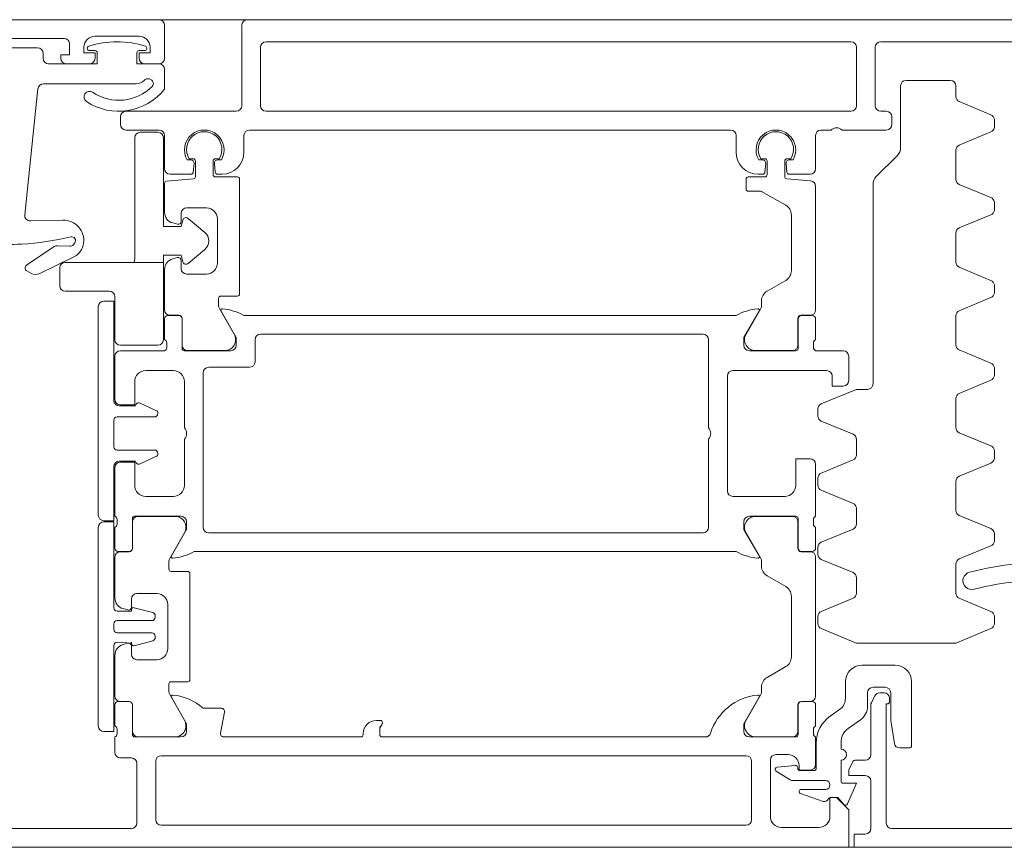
# Model space of a CAD drawing. Header units: centimetres. Extents: x -1737 to 22393, y -8842 to 3838.
# Tile 60 of 174: x 342 to 351, y 1114 to 1122. Entities that reach past the tile are written whole.
import ezdxf

# ---------------------------------------------------------------- set-up
doc = ezdxf.new("R2010")
doc.units = ezdxf.units.CM
doc.layers.add('A-DETL-GENF', color=92, linetype='Continuous', lineweight=9)
doc.layers.add('A-DOOR', color=31, linetype='Continuous', lineweight=13)

# ---------------------------------------------------------------- blocks, each defined once
blk = doc.blocks.new('Schueco_FWS_ADS-75-SimplySmart_inw_Family-02 - FWS SI insert unit 90-2429721-3_piętro I __3_90 m_ - stan projektowany')
at = {"layer": 'A-DETL-GENF'}
for p, q in [((76.6, 0.9), (-76.6, 0.9)), ((-77.5, -6.6), (77.5, -6.6))]:
    blk.add_line(p, q, dxfattribs=at)
at = {"layer": 'A-DOOR'}
for p, q in [((-70.35, 0.9), (-76.5, 0.9)), ((-60.95, 0.9), (-69.55, 0.9)), ((-70.3, 0.55), (-70.3, 0.85)), ((-69.6, 0.85), (-69.6, 0.12)), ((-72.5, 0.73), (-71.21, 0.73)), ((-70.93, 0.75), (-70.53, 0.75)), ((-71.45, 0.645), (-72.3, 0.645)), ((-69.43, 0.12), (-69.43, 0.65)), ((-69.38, 0.7), (-64.08, 0.7)), ((-64.03, 0.65), (-64.03, 0.12)), ((-63.86, 0.12), (-63.86, 0.65)), ((-63.81, 0.7), (-61.81, 0.7)), ((-71.4, 0.55), (-71.4, 0.595)), ((-70.98, 0.62), (-70.93, 0.62)), ((-70.53, 0.62), (-70.48, 0.62)), ((-71.19, 0.5), (-70.98, 0.5)), ((-70.48, 0.5), (-70.35, 0.5)), ((-70.3, 0.27), (-70.3, 0.45)), ((-71.5668, -0.8688), (-71.4466, 0.2752)), ((-71.3968, 0.32), (-70.5571, 0.32)), ((-63.63, 0.3), (-63.63, -0.2586)), ((-63.18, 0.35), (-63.58, 0.35)), ((-63.13, 0.2034), (-63.13, 0.3)), ((-62.8109, 0.0378), (-63.0991, 0.1572)), ((-70.7, 0.02), (-70.7, -0.05)), ((-69.65, 0.07), (-70.65, 0.07)), ((-64.08, 0.07), (-69.38, 0.07)), ((-63.76, 0.07), (-63.81, 0.07)), ((-63.71, -0.05), (-63.71, 0.02)), ((-62.7804, -0.0022), (-62.7804, -0.0778)), ((-70.65, -0.1), (-70.35, -0.1)), ((-70.3, -0.15), (-70.3, -0.45)), ((-69.58, -0.3), (-69.58, -0.15)), ((-69.53, -0.1), (-65.17, -0.1)), ((-65.12, -0.15), (-65.12, -0.3)), ((-64.4, -0.45), (-64.4, -0.15)), ((-64.35, -0.1), (-64.26, -0.1)), ((-64.16, -0.1), (-63.76, -0.1)), ((-63.0991, -0.2372), (-62.8109, -0.1178)), ((-63.6593, -0.3293), (-63.8507, -0.5207)), ((-63.13, -0.5466), (-63.13, -0.2834)), ((-70.0625, -0.37), (-70.0959, -0.37)), ((-70.04, -0.36), (-70.0756, -0.36)), ((-70.0395, -0.4817), (-70.0326, -0.4026)), ((-70.02, -0.5217), (-70.02, -0.38)), ((-69.86, -0.38), (-69.86, -0.505)), ((-69.8474, -0.4026), (-69.8405, -0.4817)), ((-69.8044, -0.36), (-69.84, -0.36)), ((-69.7841, -0.37), (-69.8175, -0.37)), ((-64.8825, -0.37), (-64.9159, -0.37)), ((-64.8956, -0.36), (-64.86, -0.36)), ((-64.8595, -0.4817), (-64.8526, -0.4026)), ((-64.84, -0.38), (-64.84, -0.505)), ((-64.68, -0.5217), (-64.68, -0.38)), ((-64.6674, -0.4026), (-64.6605, -0.4817)), ((-64.66, -0.36), (-64.6244, -0.36)), ((-64.6041, -0.37), (-64.6375, -0.37)), ((-70.25, -0.5), (-70.0595, -0.5)), ((-69.84, -0.525), (-69.64, -0.525)), ((-69.8205, -0.5), (-69.78, -0.5)), ((-64.86, -0.525), (-65.01, -0.525)), ((-64.92, -0.5), (-64.8795, -0.5)), ((-64.6405, -0.5), (-64.45, -0.5)), ((-70.3, -0.8457), (-70.3, -0.5828)), ((-70.2817, -0.5629), (-70.0383, -0.5416)), ((-69.62, -0.545), (-69.62, -1.585)), ((-65.03, -0.545), (-65.03, -0.635)), ((-64.4456, -0.5605), (-64.6617, -0.5416)), ((-64.4, -1.729), (-64.4, -0.6103)), ((-63.88, -0.5914), (-63.88, -2.4)), ((-62.8109, -0.7122), (-63.0991, -0.5928)), ((-62.7804, -0.7522), (-62.7804, -0.8278)), ((-70.15, -0.855), (-70.15, -0.93)), ((-69.92, -0.805), (-70.1, -0.805)), ((-64.62, -0.8686), (-64.62, -1.3755)), ((-63.0991, -0.9872), (-62.8109, -0.8678)), ((-71.2213, -0.9169), (-71.5159, -0.9241)), ((-70.1815, -0.9541), (-70.2259, -0.9422)), ((-69.82, -1.305), (-69.82, -0.905)), ((-63.13, -1.2966), (-63.13, -1.0334)), ((-71.2995, -1.1565), (-71.5506, -1.3259)), ((-71.1588, -1.1538), (-71.2689, -1.148)), ((-71.1139, -1.1235), (-71.1247, -1.1379)), ((-71.436, -1.4019), (-71.1219, -1.2487)), ((-70.2259, -1.2678), (-70.1815, -1.2559)), ((-70.15, -1.28), (-70.15, -1.355)), ((-71.5479, -1.3772), (-71.5061, -1.3995)), ((-70.3, -1.729), (-70.3, -1.3643)), ((-70.1, -1.405), (-69.92, -1.405)), ((-62.8109, -1.4622), (-63.0991, -1.3428)), ((-64.67, -1.4621), (-64.84, -1.5602)), ((-62.7804, -1.5022), (-62.7804, -1.5778)), ((-69.64, -1.605), (-69.79, -1.605)), ((-69.81, -1.625), (-69.81, -1.6915)), ((-64.89, -1.6469), (-64.89, -1.6915)), ((-63.0991, -1.7372), (-62.8109, -1.6178)), ((-70.9, -3.59), (-70.9, -1.7)), ((-70.171, -1.78), (-70.27, -1.78)), ((-70.17, -1.779), (-70.25, -1.779)), ((-69.8033, -1.7165), (-69.6691, -1.949)), ((-65.12, -1.78), (-69.58, -1.78)), ((-64.8967, -1.7165), (-65.0309, -1.949)), ((-64.53, -1.779), (-64.45, -1.779)), ((-64.43, -1.78), (-64.529, -1.78)), ((-63.13, -2.0466), (-63.13, -1.7834)), ((-70.3, -1.81), (-70.3, -2)), ((-70.141, -2.08), (-70.141, -1.81)), ((-70.14, -2.049), (-70.14, -1.809)), ((-64.56, -2.049), (-64.56, -1.809)), ((-64.559, -1.81), (-64.559, -2.08)), ((-64.4, -2), (-64.4, -1.81)), ((-69.43, -1.95), (-65.42, -1.95)), ((-70.28, -2.0283), (-70.28, -2.0717)), ((-69.48, -2.2), (-69.48, -2)), ((-65.37, -2), (-65.37, -2.8)), ((-64.42, -2.0717), (-64.42, -2.0283)), ((-70.3, -2.1), (-70.7, -2.1)), ((-69.7, -2.1), (-70.121, -2.1)), ((-69.7557, -2.099), (-70.09, -2.099)), ((-64.579, -2.1), (-65, -2.1)), ((-64.9443, -2.099), (-64.61, -2.099)), ((-64.15, -2.1), (-64.4, -2.1)), ((-62.8109, -2.2122), (-63.0991, -2.0928)), ((-70.75, -2.15), (-70.75, -2.54)), ((-64.1, -2.37), (-64.1, -2.15)), ((-70.47, -2.28), (-70.22, -2.28)), ((-69.95, -3.7), (-69.95, -2.3)), ((-69.9, -2.25), (-69.53, -2.25)), ((-65.15, -2.28), (-64.3, -2.28)), ((-62.7804, -2.2522), (-62.7804, -2.3278)), ((-70.12, -2.38), (-70.12, -2.8)), ((-65.2, -3.37), (-65.2, -2.33)), ((-63.0991, -2.4872), (-62.8109, -2.3678)), ((-64.0392, -2.4538), (-64.3491, -2.5822)), ((-63.93, -2.45), (-64.0201, -2.45)), ((-70.5194, -2.5739), (-70.3773, -2.6402)), ((-63.13, -2.7966), (-63.13, -2.5334)), ((-70.71, -2.6), (-70.56, -2.6)), ((-70.36, -2.6674), (-70.36, -2.67)), ((-64.38, -2.6284), (-64.38, -2.6916)), ((-70.76, -2.73), (-70.76, -2.97)), ((-70.39, -2.7), (-70.73, -2.7)), ((-64.3491, -2.7378), (-64.0609, -2.8572)), ((-62.8109, -2.9622), (-63.0991, -2.8428)), ((-70.12, -2.9), (-70.12, -3.32)), ((-65.37, -2.9), (-65.37, -3.7)), ((-64.03, -2.9034), (-64.03, -3.0433)), ((-70.73, -3), (-70.39, -3)), ((-70.36, -3.03), (-70.36, -3.0326)), ((-62.7804, -3.0022), (-62.7804, -3.0778)), ((-70.56, -3.1), (-70.71, -3.1)), ((-70.3773, -3.0598), (-70.5194, -3.1261)), ((-64.0609, -3.0895), (-64.3491, -3.2089)), ((-63.0991, -3.2372), (-62.8109, -3.1178)), ((-70.75, -3.16), (-70.75, -3.6)), ((-64.4, -3.6), (-64.4, -3.13)), ((-64.38, -3.2551), (-64.38, -3.3182)), ((-63.13, -3.5466), (-63.13, -3.2834)), ((-64.3491, -3.3644), (-64.0609, -3.4838)), ((-70.22, -3.42), (-70.47, -3.42)), ((-64.68, -3.42), (-65.15, -3.42)), ((-64.03, -3.53), (-64.03, -3.67)), ((-70.73, -3.6283), (-70.73, -3.6717)), ((-70.591, -3.89), (-70.591, -3.62)), ((-70.59, -3.891), (-70.59, -3.651)), ((-70.571, -3.6), (-70.15, -3.6)), ((-70.54, -3.601), (-70.2057, -3.601)), ((-65, -3.6), (-64.579, -3.6)), ((-64.61, -3.601), (-64.9443, -3.601)), ((-64.56, -3.891), (-64.56, -3.651)), ((-64.559, -3.62), (-64.559, -3.89)), ((-64.42, -3.6717), (-64.42, -3.6283)), ((-62.8109, -3.7122), (-63.0991, -3.5928)), ((-70.9, -5.5007), (-70.9, -3.7007)), ((-70.75, -3.7), (-70.75, -3.89)), ((-64.4, -3.89), (-64.4, -3.7)), ((-64.0609, -3.7162), (-64.3491, -3.8356)), ((-70.119, -3.751), (-70.2533, -3.9835)), ((-65.42, -3.75), (-69.9, -3.75)), ((-65.0309, -3.751), (-64.8967, -3.9835)), ((-62.7804, -3.7522), (-62.7804, -3.8278)), ((-70.72, -3.92), (-70.621, -3.92)), ((-70.7, -3.921), (-70.62, -3.921)), ((-70.03, -3.92), (-65.12, -3.92)), ((-64.45, -3.921), (-64.53, -3.921)), ((-64.529, -3.92), (-64.43, -3.92)), ((-64.38, -3.8818), (-64.38, -3.9449)), ((-63.0991, -3.9872), (-62.8109, -3.8678)), ((-70.75, -4.3407), (-70.75, -3.971)), ((-70.26, -4.0085), (-70.26, -4.08)), ((-64.89, -4.0085), (-64.89, -4.0531)), ((-64.4, -5.229), (-64.4, -3.971)), ((-64.3491, -3.9911), (-64.0609, -4.1105)), ((-70.24, -4.1), (-70.09, -4.1)), ((-63.13, -4.2966), (-63.13, -4.0334)), ((-70.07, -4.12), (-70.07, -5.08)), ((-64.84, -4.1398), (-64.67, -4.2379)), ((-64.03, -4.1567), (-64.03, -4.2966)), ((-70.6, -4.35), (-70.6, -4.425)), ((-70.37, -4.3), (-70.55, -4.3)), ((-64.62, -4.3245), (-64.62, -4.8755)), ((-64.0609, -4.3428), (-64.3491, -4.4622)), ((-62.8109, -4.4622), (-63.0991, -4.3428)), ((-70.6315, -4.4491), (-70.6759, -4.4372)), ((-70.574, -4.4285), (-70.4065, -4.4734)), ((-70.27, -4.8), (-70.27, -4.4)), ((-70.4143, -4.5457), (-70.73, -4.5457)), ((-70.3843, -4.5024), (-70.3843, -4.5157)), ((-64.38, -4.5084), (-64.38, -4.5716)), ((-62.7804, -4.5022), (-62.7804, -4.5778)), ((-70.76, -4.5757), (-70.76, -4.6257)), ((-64.3491, -4.6178), (-64.0392, -4.7462)), ((-63.1208, -4.7462), (-62.8109, -4.6178)), ((-70.73, -4.6557), (-70.4143, -4.6557)), ((-70.4065, -4.7279), (-70.574, -4.7728)), ((-70.3843, -4.6857), (-70.3843, -4.6989)), ((-70.6759, -4.7628), (-70.6315, -4.7509)), ((-70.6, -4.775), (-70.6, -4.85)), ((-64.0201, -4.75), (-63.1399, -4.75)), ((-70.75, -5.229), (-70.75, -4.8593)), ((-70.55, -4.9), (-70.37, -4.9)), ((-64.67, -4.9621), (-64.84, -5.0602)), ((-63.68, -4.95), (-63.98, -4.95)), ((-70.26, -5.12), (-70.26, -5.1915)), ((-70.09, -5.1), (-70.24, -5.1)), ((-64.89, -5.1469), (-64.89, -5.1915)), ((-64.13, -5.1), (-64.13, -5.2494)), ((-63.88, -5.15), (-63.77, -5.15)), ((-63.53, -5.68), (-63.53, -5.1)), ((-70.2533, -5.2165), (-70.119, -5.449)), ((-64.8967, -5.2165), (-65.0309, -5.449)), ((-63.93, -5.3219), (-63.93, -5.2)), ((-63.863, -5.2273), (-63.8945, -5.2893)), ((-63.78, -5.2), (-63.8184, -5.2)), ((-63.73, -5.28), (-63.73, -5.25)), ((-70.75, -5.31), (-70.75, -5.5)), ((-70.621, -5.28), (-70.72, -5.28)), ((-70.62, -5.279), (-70.7, -5.279)), ((-70.591, -5.58), (-70.591, -5.31)), ((-70.59, -5.549), (-70.59, -5.309)), ((-69.7859, -5.34), (-69.95, -5.34)), ((-64.56, -5.549), (-64.56, -5.309)), ((-64.559, -5.31), (-64.559, -5.58)), ((-64.53, -5.279), (-64.45, -5.279)), ((-64.43, -5.28), (-64.529, -5.28)), ((-64.4, -5.5), (-64.4, -5.31)), ((-64.1833, -5.3518), (-64.2671, -5.4104)), ((-63.9, -5.312), (-63.9, -5.76)), ((-69.7931, -5.5643), (-69.7564, -5.3757)), ((-70.73, -5.5283), (-70.73, -5.5717)), ((-68.345, -5.45), (-68.38, -5.45)), ((-64.42, -5.5717), (-64.42, -5.5283)), ((-64.106, -5.5233), (-63.994, -5.4448)), ((-70.75, -5.6), (-70.75, -5.74)), ((-70.15, -5.6), (-70.571, -5.6)), ((-70.2057, -5.599), (-70.54, -5.599)), ((-68.52, -5.6), (-69.7636, -5.6)), ((-68.5, -5.57), (-68.5, -5.58)), ((-65.4, -5.6), (-68.33, -5.6)), ((-64.579, -5.6), (-65, -5.6)), ((-64.9443, -5.599), (-64.61, -5.599)), ((-64.4, -5.85), (-64.4, -5.6)), ((-64.395, -5.6562), (-64.395, -5.885)), ((-64.17, -5.71), (-64.17, -5.6461)), ((-63.6374, -5.7), (-63.55, -5.7)), ((-70.7, -5.79), (-70.6, -5.79)), ((-70.33, -5.77), (-65.03, -5.77)), ((-64.76, -5.76), (-64.65, -5.76)), ((-70.55, -5.84), (-70.55, -6.38)), ((-70.38, -6.35), (-70.38, -5.82)), ((-64.98, -5.82), (-64.98, -6.35)), ((-64.81, -6.32), (-64.81, -5.81)), ((-64.5839, -5.8582), (-64.75, -5.8742)), ((-64.562, -5.885), (-64.562, -5.8781)), ((-64.17, -6), (-64.17, -5.81)), ((-63.95, -5.81), (-64.0419, -5.81)), ((-64.7584, -5.9112), (-64.6319, -5.9878)), ((-64.415, -5.905), (-64.542, -5.905)), ((-64.606, -5.995), (-64.31, -5.995)), ((-63.9, -6), (-63.9, -6.43)), ((-64.5363, -6.1139), (-64.3328, -6.1836)), ((-64.31, -6.075), (-64.5299, -6.075)), ((-65.03, -6.4), (-70.33, -6.4)), ((-64.37, -6.42), (-64.71, -6.42)), ((-70.6, -6.43), (-71.89, -6.43)), ((-61.4, -6.43), (-63.71, -6.43))]:
    blk.add_line(p, q, dxfattribs=at)
at = {"layer": 'A-DOOR', "flags": 128}
for points in [[(-71.16, 0.68), (-71.16, 0.58), (-71.24, 0.58), (-71.24, 0.55)], [(-70.93, 0.55), (-70.93, 0.6), (-71.03, 0.6), (-71.03, 0.65)], [(-70.43, 0.65), (-70.43, 0.6), (-70.53, 0.6), (-70.53, 0.55)], [(-70.91, 0.6), (-70.91, 0.5), (-71.35, 0.5)], [(-70.35, 0.5), (-70.55, 0.5), (-70.55, 0.6)], [(-65.01, -0.655), (-64.8954, -0.655), (-64.67, -0.782)], [(-70.85, -1.65), (-70.76, -1.65), (-70.76, -2.55)], [(-69.7881, -1.7407), (-69.65, -1.98), (-69.65, -2.05)], [(-65.05, -2.05), (-65.05, -1.98), (-64.9118, -1.7407)], [(-70.7, -2.59), (-70.57, -2.59), (-70.57, -2.38)], [(-64.25, -2.33), (-64.25, -2.42), (-64.15, -2.42)], [(-70.57, -3.32), (-70.57, -3.11), (-70.7, -3.11)], [(-64.45, -3.08), (-64.58, -3.08), (-64.58, -3.32)], [(-70.76, -3.15), (-70.76, -3.64), (-70.85, -3.64)], [(-70.85, -3.6507), (-70.76, -3.6507), (-70.76, -4.4307)], [(-70.1, -3.65), (-70.1, -3.72), (-70.2381, -3.9593)], [(-64.9118, -3.9593), (-65.05, -3.72), (-65.05, -3.65)], [(-70.73, -4.4607), (-70.6, -4.4607), (-70.5989, -4.4444), (-70.6, -4.4607)], [(-63.95, -6.48), (-64.05, -6.48), (-64.05, -6.6), (-61.1, -6.6), (-61.1, -4.65)], [(-70.76, -4.7707), (-70.76, -5.5507), (-70.85, -5.5507)], [(-70.6, -4.7407), (-70.5989, -4.757), (-70.6, -4.7507), (-70.73, -4.7407)], [(-70.2381, -5.2407), (-70.1, -5.48), (-70.1, -5.55)], [(-65.05, -5.55), (-65.05, -5.48), (-64.9118, -5.2407)], [(-63.72, -5.2), (-63.72, -5.45), (-63.6867, -5.6579)], [(-63.76, -6.38), (-63.76, -5.3), (-63.75, -5.3)], [(-68.35, -5.58), (-68.35, -5.5183), (-68.3309, -5.4909), (-68.325, -5.47)], [(-64.55, -5.86), (-64.55, -5.9), (-64.45, -5.9)], [(-64.0597, -5.8209), (-64.0978, -5.8957), (-64.1, -5.95), (-63.95, -5.95)], [(-64.1124, -6.2064), (-64.03, -6.02), (-64.15, -6.02)], [(-72.75, -6.6), (-64.1, -6.6), (-64.1, -6.26), (-64.21, -6.15), (-64.27, -6.15), (-64.27, -6.32)], [(-64.265, -6.15), (-64.2, -6.15), (-64.1457, -6.2116)]]:
    blk.add_lwpolyline(points, dxfattribs=at)
for points in [[(-70.57, -0.17), (-70.57, -1.27)], [(-70.36, -0.12), (-70.52, -0.12)], [(-70.1342, -0.9159), (-70.15, -0.975), (-70.31, -0.975), (-70.31, -0.17), (-70.31, -0.975), (-70.15, -0.975)], [(-69.9337, -1.0284), (-70.0859, -0.9007)], [(-70.58, -1.3), (-70.31, -1.3), (-70.31, -1.235), (-70.15, -1.235), (-70.1342, -1.2941), (-70.15, -1.235), (-70.31, -1.235), (-70.31, -1.3)], [(-70.0859, -1.3093), (-69.9337, -1.1816)], [(-71.2, -1.3), (-70.31, -1.3), (-70.31, -2), (-70.31, -1.3)], [(-71.25, -1.51), (-71.25, -1.35)], [(-70.8, -1.56), (-71.2, -1.56)], [(-70.75, -2), (-70.75, -1.61)], [(-70.36, -2.05), (-70.7, -2.05)]]:
    blk.add_lwpolyline(points, close=True, dxfattribs=at)
at = {"layer": 'A-DOOR'}
for centre, radius, start, end in [((-70.35, 0.85), 0.05, 360, 90), ((-69.55, 0.85), 0.05, 90, 180), ((-71.21, 0.68), 0.05, 360, 90), ((-70.93, 0.65), 0.1, 90, 180), ((-70.53, 0.65), 0.1, 360, 90), ((-71.45, 0.595), 0.05, 360, 90), ((-70.98, 0.64), 0.02, 108.18055, 270), ((-70.73, -0.1213), 0.8213, 71.81945, 108.18055), ((-70.48, 0.64), 0.02, 270, 71.81945), ((-69.38, 0.65), 0.05, 90, 180), ((-64.08, 0.65), 0.05, 0, 90), ((-63.81, 0.65), 0.05, 90, 180), ((-71.35, 0.55), 0.05, 180, 270), ((-71.19, 0.55), 0.05, 180, 270), ((-70.98, 0.55), 0.05, 270, 360), ((-70.93, 0.6), 0.02, 0, 90), ((-70.53, 0.6), 0.02, 90, 180), ((-70.48, 0.55), 0.05, 180, 270), ((-70.35, 0.55), 0.05, 270, 360), ((-70.35, 0.45), 0.05, 0, 90), ((-70.45, 0.315), 0.05, 18.03579, 135.573), ((-71.3968, 0.27), 0.05, 90, 174), ((-70.7147, 0.5999), 0.5299, 236.43999, 321.49462), ((-70.7147, 0.5999), 0.4299, 236.43999, 314.9859), ((-70.5571, 0.42), 0.1, 270, 315.573), ((-70.4348, 0.3199), 0.0341, 314.9859, 18.03579), ((-63.58, 0.3), 0.05, 90, 180), ((-63.18, 0.3), 0.05, 0, 90), ((-70.98, 0.2), 0.05, 56.43999, 236.43999), ((-63.08, 0.2034), 0.05, 180, 247.5), ((-69.65, 0.12), 0.05, 270, 360), ((-69.38, 0.12), 0.05, 180, 270), ((-64.08, 0.12), 0.05, 270, 0), ((-63.81, 0.12), 0.05, 180, 270), ((-70.65, 0.02), 0.05, 90, 180), ((-63.76, 0.02), 0.05, 360, 90), ((-62.83, -0.0084), 0.05, 7.14524, 67.5), ((-70.65, -0.05), 0.05, 180, 270), ((-64.21, -0.1525), 0.0725, 46.39718, 133.60282), ((-63.76, -0.05), 0.05, 270, 360), ((-62.83, -0.0716), 0.05, 292.5, 352.85476), ((-70.52, -0.17), 0.05, 90, 180), ((-70.52, -0.17), 0.05, 90, 180), ((-70.36, -0.17), 0.05, 360, 90), ((-70.36, -0.17), 0.05, 360, 90), ((-70.35, -0.15), 0.05, 0, 90), ((-69.94, -0.28), 0.18, 330, 210), ((-69.94, -0.275), 0.16, 327.91535, 212.08465), ((-69.53, -0.15), 0.05, 90, 180), ((-65.17, -0.15), 0.05, 0, 90), ((-64.76, -0.28), 0.18, 330, 210), ((-64.76, -0.275), 0.16, 327.91005, 212.08995), ((-64.35, -0.15), 0.05, 90, 180), ((-63.73, -0.2586), 0.1, 315, 360), ((-63.08, -0.2834), 0.05, 112.5, 180), ((-69.78, -0.3), 0.2, 270, 360), ((-64.92, -0.3), 0.2, 180, 270), ((-70.0625, -0.4), 0.03, 355, 90), ((-70.04, -0.38), 0.02, 360, 90), ((-69.84, -0.38), 0.02, 90, 180), ((-69.8175, -0.4), 0.03, 90, 185), ((-64.8825, -0.4), 0.03, 355, 90), ((-64.86, -0.38), 0.02, 360, 90), ((-64.66, -0.38), 0.02, 90, 180), ((-64.6375, -0.4), 0.03, 90, 185), ((-70.25, -0.45), 0.05, 180, 270), ((-70.0595, -0.48), 0.02, 270, 355), ((-70.04, -0.5217), 0.02, 275, 0), ((-69.84, -0.505), 0.02, 180, 270), ((-69.8205, -0.48), 0.02, 185, 270), ((-69.64, -0.545), 0.02, 0, 90), ((-65.01, -0.545), 0.02, 90, 180), ((-64.8795, -0.48), 0.02, 270, 355), ((-64.86, -0.505), 0.02, 270, 0), ((-64.66, -0.5217), 0.02, 180, 265), ((-64.6405, -0.48), 0.02, 185, 270), ((-64.45, -0.45), 0.05, 270, 360), ((-63.78, -0.5914), 0.1, 135, 180), ((-70.28, -0.5828), 0.02, 95, 180), ((-64.45, -0.6103), 0.05, 360, 85), ((-63.08, -0.5466), 0.05, 180, 247.5), ((-65.01, -0.635), 0.02, 180, 270), ((-64.8954, -0.675), 0.02, 60, 90), ((-62.83, -0.7584), 0.05, 7.14524, 67.5), ((-64.72, -0.8686), 0.1, 360, 60), ((-71.5171, -0.8741), 0.05, 174, 271.39185), ((-70.2, -0.8457), 0.1, 180, 255), ((-70.1, -0.855), 0.05, 90, 180), ((-69.92, -0.905), 0.1, 360, 90), ((-62.83, -0.8216), 0.05, 292.5, 352.85476), ((-71.2168, -1.1018), 0.185, 352.93336, 91.39185), ((-70.175, -0.93), 0.025, 255, 0), ((-70.1052, -0.9237), 0.03, 50, 165), ((-70.1052, -0.9237), 0.03, 50, 165), ((-71.7349, 1.3622), 2.5, 273.21628, 283.53096), ((-71.1418, -1.1024), 0.035, 323, 103.53096), ((-69.998, -1.105), 0.1, 310, 50), ((-69.998, -1.105), 0.1, 310, 50), ((-63.08, -1.0334), 0.05, 112.5, 180), ((-71.7069, 0.863), 2, 264.60477, 273.21628), ((-71.2715, -1.198), 0.05, 87, 124), ((-71.1567, -1.1138), 0.04, 267, 323), ((-71.192, -1.1049), 0.16, 296, 352.93336), ((-71.5338, -1.3508), 0.03, 124, 242), ((-71.2, -1.35), 0.05, 90, 180), ((-71.2, -1.35), 0.05, 90, 180), ((-70.62, -1.27), 0.05, 323.1301, 0), ((-70.62, -1.27), 0.05, 323.1301, 0), ((-70.2, -1.3643), 0.1, 105, 180), ((-70.175, -1.28), 0.025, 0, 105), ((-70.1052, -1.2863), 0.03, 195, 310), ((-70.1052, -1.2863), 0.03, 195, 310), ((-69.92, -1.305), 0.1, 270, 0), ((-63.08, -1.2966), 0.05, 180, 247.5), ((-71.4685, -1.3288), 0.08, 242, 294), ((-70.1, -1.355), 0.05, 180, 270), ((-64.72, -1.3755), 0.1, 300, 360), ((-71.2, -1.51), 0.05, 180, 270), ((-71.2, -1.51), 0.05, 180, 270), ((-62.83, -1.5084), 0.05, 7.14524, 67.5), ((-70.8, -1.61), 0.05, 360, 90), ((-70.8, -1.61), 0.05, 0, 90), ((-69.79, -1.625), 0.02, 90, 180), ((-69.64, -1.585), 0.02, 270, 0), ((-64.79, -1.6469), 0.1, 120, 180), ((-62.83, -1.5716), 0.05, 292.5, 352.85476), ((-70.85, -1.7), 0.05, 90, 180), ((-69.76, -1.6915), 0.05, 180, 210), ((-64.94, -1.6915), 0.05, 330, 0), ((-70.25, -1.729), 0.05, 180, 270), ((-70.27, -1.81), 0.03, 90, 180), ((-70.171, -1.81), 0.03, 0, 90), ((-70.17, -1.809), 0.03, 0, 90), ((-69.7762, -1.7338), 0.0138, 84.67141, 210), ((-69.8213, -2.2179), 0.5, 61.13954, 84.67141), ((-64.8787, -2.2179), 0.5, 95.32859, 118.86046), ((-64.9238, -1.7338), 0.0138, 330, 95.32859), ((-64.53, -1.809), 0.03, 90, 180), ((-64.529, -1.81), 0.03, 90, 180), ((-64.45, -1.729), 0.05, 270, 0), ((-64.43, -1.81), 0.03, 0, 90), ((-63.08, -1.7834), 0.05, 112.5, 180), ((-69.7557, -1.999), 0.1, 270, 30), ((-69.43, -2), 0.05, 90, 180), ((-65.42, -2), 0.05, 0, 90), ((-64.9443, -1.999), 0.1, 150, 270), ((-70.7, -2), 0.05, 180, 270), ((-70.7, -2), 0.05, 180, 270), ((-70.36, -2), 0.05, 270, 0), ((-70.36, -2), 0.05, 270, 360), ((-70.31, -2.0283), 0.03, 0, 70.52878), ((-70.09, -2.049), 0.05, 180, 270), ((-69.7, -2.05), 0.05, 270, 0), ((-65, -2.05), 0.05, 180, 270), ((-64.61, -2.049), 0.05, 270, 0), ((-64.39, -2.0283), 0.03, 109.47122, 180), ((-63.08, -2.0466), 0.05, 180, 247.5), ((-70.7, -2.15), 0.05, 90, 180), ((-70.31, -2.0717), 0.03, 289.47122, 0), ((-70.121, -2.08), 0.02, 180, 270), ((-64.579, -2.08), 0.02, 270, 360), ((-64.39, -2.0717), 0.03, 180, 250.52878), ((-64.15, -2.15), 0.05, 0, 90), ((-69.53, -2.2), 0.05, 270, 0), ((-62.83, -2.2584), 0.05, 7.14524, 67.5), ((-70.47, -2.38), 0.1, 90, 180), ((-70.22, -2.38), 0.1, 360, 90), ((-69.9, -2.3), 0.05, 90, 180), ((-65.15, -2.33), 0.05, 90, 180), ((-64.3, -2.33), 0.05, 0, 90), ((-64.15, -2.37), 0.05, 270, 360), ((-63.93, -2.4), 0.05, 270, 0), ((-62.83, -2.3216), 0.05, 292.5, 352.85476), ((-64.0201, -2.5), 0.05, 90, 112.5), ((-63.08, -2.5334), 0.05, 112.5, 180), ((-70.71, -2.55), 0.05, 180, 270), ((-70.7, -2.54), 0.05, 180, 270), ((-70.5321, -2.6011), 0.03, 65, 158.28824), ((-64.33, -2.6284), 0.05, 112.5, 180), ((-70.39, -2.67), 0.03, 270, 0), ((-70.39, -2.6674), 0.03, 0, 65), ((-70.73, -2.73), 0.03, 90, 180), ((-64.33, -2.6916), 0.05, 180, 247.5), ((-70.1725, -2.85), 0.0725, 316.39718, 43.60282), ((-65.4225, -2.85), 0.0725, 316.39718, 43.60282), ((-63.08, -2.7966), 0.05, 180, 247.5), ((-64.08, -2.9034), 0.05, 0, 67.5), ((-70.73, -2.97), 0.03, 180, 270), ((-70.39, -3.03), 0.03, 0, 90), ((-70.39, -3.0326), 0.03, 295, 0), ((-62.83, -3.0084), 0.05, 7.14524, 67.5), ((-70.71, -3.15), 0.05, 90, 180), ((-70.7, -3.16), 0.05, 90, 180), ((-70.5321, -3.0989), 0.03, 201.71176, 295), ((-64.45, -3.13), 0.05, 0, 90), ((-64.08, -3.0433), 0.05, 292.5, 0), ((-62.83, -3.0716), 0.05, 292.5, 352.85476), ((-64.33, -3.2551), 0.05, 112.5, 180), ((-63.08, -3.2834), 0.05, 112.5, 180), ((-70.47, -3.32), 0.1, 180, 270), ((-70.22, -3.32), 0.1, 270, 360), ((-65.15, -3.37), 0.05, 180, 270), ((-64.68, -3.32), 0.1, 270, 360), ((-64.33, -3.3182), 0.05, 180, 247.5), ((-64.08, -3.53), 0.05, 0, 67.5), ((-63.08, -3.5466), 0.05, 180, 247.5), ((-70.85, -3.59), 0.05, 180, 270), ((-70.85, -3.7007), 0.05, 90, 180), ((-70.76, -3.6283), 0.03, 0, 70.52878), ((-70.571, -3.62), 0.02, 90, 180), ((-70.54, -3.651), 0.05, 90, 180), ((-70.2057, -3.701), 0.1, 330, 90), ((-70.15, -3.65), 0.05, 0, 90), ((-65, -3.65), 0.05, 90, 180), ((-64.9443, -3.701), 0.1, 90, 210), ((-64.61, -3.651), 0.05, 0, 90), ((-64.579, -3.62), 0.02, 0, 90), ((-64.39, -3.6283), 0.03, 109.47122, 180), ((-70.76, -3.6717), 0.03, 289.47122, 0), ((-69.9, -3.7), 0.05, 180, 270), ((-65.42, -3.7), 0.05, 270, 0), ((-64.39, -3.6717), 0.03, 180, 250.52878), ((-64.08, -3.67), 0.05, 292.5, 0), ((-62.83, -3.7584), 0.05, 7.14524, 67.5), ((-64.33, -3.8818), 0.05, 112.5, 180), ((-62.83, -3.8216), 0.05, 292.5, 352.85476), ((-70.72, -3.89), 0.03, 180, 270), ((-70.7, -3.971), 0.05, 90, 180), ((-70.621, -3.89), 0.03, 270, 0), ((-70.62, -3.891), 0.03, 270, 0), ((-70.2713, -3.4821), 0.5, 275.32859, 298.86046), ((-64.8787, -3.4821), 0.5, 241.13954, 264.67141), ((-64.53, -3.891), 0.03, 180, 270), ((-64.529, -3.89), 0.03, 180, 270), ((-64.45, -3.971), 0.05, 0, 90), ((-64.43, -3.89), 0.03, 270, 0), ((-70.21, -4.0085), 0.05, 150, 180), ((-70.2262, -3.9662), 0.0138, 150, 275.32859), ((-64.9238, -3.9662), 0.0138, 264.67141, 30), ((-64.94, -4.0085), 0.05, 0, 30), ((-64.33, -3.9449), 0.05, 180, 247.5), ((-63.08, -4.0334), 0.05, 112.5, 180), ((-62.2674, -7.0089), 2.9943, 87.88171, 104.22771), ((-70.24, -4.08), 0.02, 180, 270), ((-70.09, -4.12), 0.02, 0, 90), ((-64.79, -4.0531), 0.1, 180, 240), ((-64.08, -4.1567), 0.05, 0, 67.5), ((-62.9847, -4.1842), 0.08, 103.47035, 285.30097), ((-62.2677, -7.0085), 2.834, 91.52226, 104.21438), ((-64.72, -4.3245), 0.1, 0, 60), ((-70.65, -4.3407), 0.1, 180, 255), ((-70.55, -4.35), 0.05, 90, 180), ((-70.37, -4.4), 0.1, 0, 90), ((-64.08, -4.2966), 0.05, 292.5, 0), ((-63.08, -4.2966), 0.05, 180, 247.5), ((-70.73, -4.4307), 0.03, 180, 270), ((-70.625, -4.425), 0.025, 255, 0), ((-70.5792, -4.4478), 0.02, 75, 170), ((-70.73, -4.5757), 0.03, 90, 180), ((-70.4143, -4.5157), 0.03, 270, 0), ((-70.4143, -4.5024), 0.03, 0, 75), ((-64.33, -4.5084), 0.05, 112.5, 180), ((-62.83, -4.5084), 0.05, 7.14524, 67.5), ((-70.73, -4.6257), 0.03, 180, 270), ((-64.33, -4.5716), 0.05, 180, 247.5), ((-62.83, -4.5716), 0.05, 292.5, 352.85476), ((-70.4143, -4.6857), 0.03, 0, 90), ((-70.4143, -4.6989), 0.03, 285, 0), ((-70.73, -4.7707), 0.03, 90, 180), ((-70.65, -4.8593), 0.1, 105, 180), ((-70.625, -4.775), 0.025, 0, 105), ((-70.5792, -4.7535), 0.02, 190, 285), ((-70.37, -4.8), 0.1, 270, 0), ((-64.0201, -4.7), 0.05, 247.5, 270), ((-63.1399, -4.7), 0.05, 270, 292.5), ((-70.55, -4.85), 0.05, 180, 270), ((-64.72, -4.8755), 0.1, 300, 0), ((-63.98, -5.1), 0.15, 90, 180), ((-63.68, -5.1), 0.15, 360, 90), ((-70.09, -5.08), 0.02, 270, 0), ((-64.79, -5.1469), 0.1, 120, 180), ((-70.24, -5.12), 0.02, 90, 180), ((-63.88, -5.2), 0.05, 90, 180), ((-63.77, -5.2), 0.05, 0, 90), ((-70.7, -5.229), 0.05, 180, 270), ((-70.21, -5.1915), 0.05, 180, 210), ((-70.2262, -5.2338), 0.0138, 83.85932, 210), ((-70.2782, -5.7172), 0.5, 48.97478, 83.85932), ((-64.8762, -5.7177), 0.5, 95.62258, 162.25158), ((-64.9238, -5.2338), 0.0138, 330, 95.62258), ((-64.94, -5.1915), 0.05, 330, 0), ((-64.45, -5.229), 0.05, 270, 0), ((-64.255, -5.2494), 0.125, 305, 360), ((-63.8184, -5.25), 0.05, 90, 153), ((-63.78, -5.25), 0.05, 0, 90), ((-70.72, -5.31), 0.03, 90, 180), ((-70.621, -5.31), 0.03, 360, 90), ((-70.62, -5.309), 0.03, 0, 90), ((-69.7859, -5.37), 0.03, 349, 90), ((-64.53, -5.309), 0.03, 90, 180), ((-64.529, -5.31), 0.03, 90, 180), ((-64.43, -5.31), 0.03, 0, 90), ((-64.08, -5.3219), 0.15, 305, 360), ((-63.85, -5.312), 0.05, 153, 180), ((-63.75, -5.28), 0.02, 270, 0), ((-64.095, -5.6562), 0.3, 125, 180), ((-70.85, -5.5007), 0.05, 180, 270), ((-70.76, -5.5283), 0.03, 360, 70.52878), ((-70.2057, -5.499), 0.1, 270, 30), ((-68.38, -5.57), 0.12, 90, 180), ((-68.33, -5.5183), 0.02, 135, 180), ((-68.345, -5.47), 0.02, 0, 90), ((-68.345, -5.4767), 0.02, 315, 0), ((-64.9443, -5.499), 0.1, 150, 270), ((-64.39, -5.5283), 0.03, 109.47122, 180), ((-64.02, -5.6461), 0.15, 125, 180), ((-70.76, -5.5717), 0.03, 289.47122, 0), ((-70.571, -5.58), 0.02, 180, 270), ((-70.54, -5.549), 0.05, 180, 270), ((-70.15, -5.55), 0.05, 270, 0), ((-69.7636, -5.57), 0.03, 169, 270), ((-68.52, -5.58), 0.02, 270, 0), ((-68.33, -5.58), 0.02, 180, 270), ((-65.4, -5.55), 0.05, 270, 342.25158), ((-65, -5.55), 0.05, 180, 270), ((-64.61, -5.549), 0.05, 270, 360), ((-64.579, -5.58), 0.02, 270, 0), ((-64.39, -5.5717), 0.03, 180, 250.52878), ((-64.17, -5.76), 0.05, 270, 90), ((-63.6374, -5.65), 0.05, 189.09028, 270), ((-63.55, -5.68), 0.02, 270, 0), ((-70.7, -5.74), 0.05, 180, 270), ((-70.6, -5.84), 0.05, 0, 90), ((-70.33, -5.82), 0.05, 90, 180), ((-65.03, -5.82), 0.05, 0, 90), ((-64.76, -5.81), 0.05, 90, 180), ((-64.65, -5.86), 0.1, 360, 90), ((-63.95, -5.76), 0.05, 270, 0), ((-64.748, -5.8941), 0.02, 95.5, 238.81503), ((-64.582, -5.8781), 0.02, 0, 95.5), ((-64.542, -5.885), 0.02, 180, 270), ((-64.45, -5.85), 0.05, 270, 0), ((-64.415, -5.885), 0.02, 270, 0), ((-64.0419, -5.83), 0.02, 90, 153), ((-64.08, -5.9048), 0.02, 153, 180), ((-63.95, -6), 0.05, 0, 90), ((-64.606, -5.945), 0.05, 238.81503, 270), ((-64.31, -6.035), 0.04, 270, 90), ((-64.15, -6), 0.02, 180, 270), ((-64.5299, -6.095), 0.02, 90, 251.09542), ((-64.265, -6.17), 0.02, 90, 156.18264), ((-64.3199, -6.1458), 0.04, 251.09542, 336.18264), ((-64.1307, -6.1983), 0.02, 221.42367, 336.16126), ((-64.71, -6.32), 0.1, 180, 270), ((-64.37, -6.32), 0.1, 270, 0), ((-70.6, -6.38), 0.05, 270, 0), ((-70.33, -6.35), 0.05, 180, 270), ((-65.03, -6.35), 0.05, 270, 0), ((-63.71, -6.38), 0.05, 180, 270), ((-63.95, -6.43), 0.05, 270, 0)]:
    blk.add_arc(centre, radius, start, end, dxfattribs=at)

msp = doc.modelspace()

# ---------------------------------------------------------------- block references
at = {"layer": 'A-DOOR'}
msp.add_blockref('Schueco_FWS_ADS-75-SimplySmart_inw_Family-02 - FWS SI insert unit 90-2429721-3_piętro I __3_90 m_ - stan projektowany', (413.8768, 1120.8256), dxfattribs=at)

doc.saveas('drawing.dxf')
